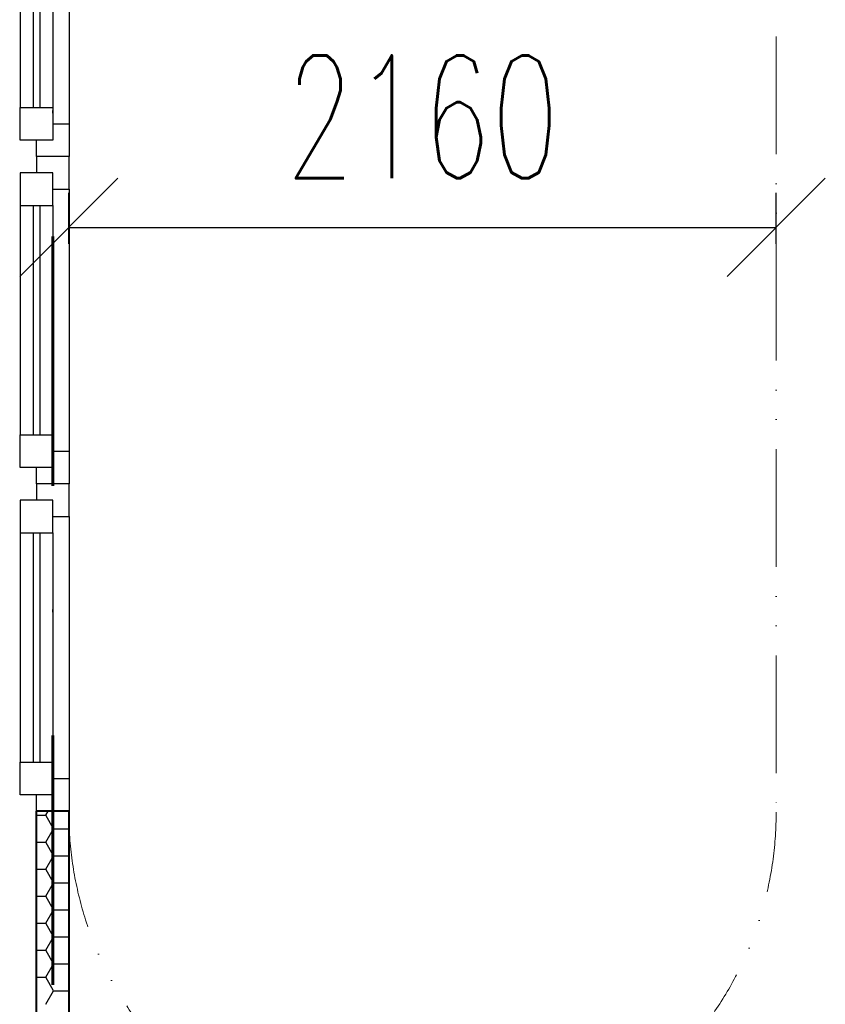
# Model space of a CAD drawing. Header units: millimetres. Extents: x 2886542 to 7567581, y -792623 to 134766.
# Tile 238 of 256: x 4807499 to 4809959, y -343754 to -340746. Entities that reach past the tile are written whole.
import ezdxf

# ---------------------------------------------------------------- set-up
doc = ezdxf.new("R2010")
doc.units = ezdxf.units.MM
doc.linetypes.add('ACAD_ISO12W100', pattern=[21, 12, -3, 0, -3, 0, -3])
doc.linetypes.add('DASHDOTX2', pattern=[50.8, 25.4, -12.7, 0, -12.7])
doc.layers.add('IN_NS_TLUSTA', color=1, linetype='Continuous', lineweight=40)
doc.layers.add('IN_NS_VYPLNE OTVORU', color=16, linetype='Continuous')
doc.layers.add('požárničina', color=10, linetype='Continuous')
doc.styles.add('DVERE', font='SIMPLEX.shx', dxfattribs={"width": 0.65})
doc.dimstyles.new('1_75', dxfattribs={"dimscale": 75, "dimtxt": 2.5, "dimasz": 2, "dimexe": 0.7, "dimexo": 0.625, "dimgap": 1, "dimtad": 1, "dimdec": 0, "dimrnd": 1, "dimtxsty": 'DVERE', "dimblk": 'OBLIQUE', "dimcen": 1.5, "dimclrd": 256, "dimclre": 256, "dimclrt": 4, "dimadec": 0, "dimazin": 0, "dimtm": 1e-09, "dimtfac": 1, "dimtdec": 0, "dimtix": 1, "dimtmove": 2, "dimatfit": 3, "dimldrblk": 'OBLIQUE', "dimfxl": 0, "dimarcsym": 0})

# ---------------------------------------------------------------- blocks, each defined once
blk = doc.blocks.new('_Oblique')
at = {"color": 0, "linetype": 'ByBlock', "lineweight": -2}
blk.add_line((-0.5, -0.5), (0.5, 0.5), dxfattribs=at)
blk = doc.blocks.new('*D5183')
at = {"layer": 'Defpoints', "color": 0, "linetype": 'Continuous', "lineweight": 50}
for p in [(4809809.1, -341380), (4807649.1, -341523.6), (4809809.1, -341523.6)]:
    blk.add_point(p, dxfattribs=at)
at = {"layer": 'požárničina', "color": 7, "linetype": 'Continuous', "lineweight": -2}
for p, q in [((4807649.1, -341429.9), (4807649.1, -341275)), ((4809809.1, -341429.9), (4809809.1, -341275))]:
    blk.add_line(p, q, dxfattribs=at)
at = {"layer": 'požárničina', "color": 7, "lineweight": -2}
blk.add_line((4807649.1, -341380), (4809809.1, -341380), dxfattribs=at)
at = {"layer": 'požárničina', "color": 7, "linetype": 'Continuous', "lineweight": -2, "xscale": 300, "yscale": 300, "zscale": 300, "rotation": 180}
blk.add_blockref('_Oblique', (4807649.1, -341380), dxfattribs=at)
at = {"layer": 'požárničina', "color": 7, "linetype": 'Continuous', "lineweight": -2, "xscale": 300, "yscale": 300, "zscale": 300}
blk.add_blockref('_Oblique', (4809809.1, -341380), dxfattribs=at)
at = {"layer": 'požárničina', "color": 7, "linetype": 'Continuous', "lineweight": 9, "insert": (4808729.1, -341042.5), "char_height": 375, "attachment_point": 5, "style": 'DVERE'}
blk.add_mtext('2160', dxfattribs=at)

msp = doc.modelspace()

# ---------------------------------------------------------------- linework, layer by layer
at = {"layer": 'IN_NS_TLUSTA', "color": 0}
for p, q in [((4807550.4, -346213.4), (4807550.4, -343163.4)), ((4807650.4, -343163.4), (4807550.4, -343163.4)), ((4807650.4, -346213.4), (4807650.4, -343163.4))]:
    msp.add_line(p, q, dxfattribs=at)
at = {"layer": 'IN_NS_VYPLNE OTVORU', "color": 0}
for p, q in [((4807650.4, -340263.4), (4807650.4, -341163.4)), ((4807650.4, -340263.4), (4807650.4, -341163.4)), ((4807500.4, -340313.4), (4807500.4, -341013.4)), ((4807500.4, -340313.4), (4807500.4, -341013.4)), ((4807540.4, -340313.4), (4807540.4, -341013.4)), ((4807540.4, -340313.4), (4807540.4, -341013.4)), ((4807560.4, -340313.4), (4807560.4, -341013.4)), ((4807560.4, -340313.4), (4807560.4, -341013.4)), ((4807600.4, -340313.4), (4807600.4, -341063.4)), ((4807600.4, -340313.4), (4807600.4, -341063.4)), ((4807500.4, -341113.4), (4807500.4, -341013.4)), ((4807500.4, -341013.4), (4807600.4, -341013.4)), ((4807500.4, -341113.4), (4807500.4, -341013.4)), ((4807500.4, -341013.4), (4807600.4, -341013.4)), ((4807600.4, -341013.4), (4807600.4, -341113.4)), ((4807600.4, -341013.4), (4807600.4, -341113.4)), ((4807600.4, -341063.4), (4807650.4, -341063.4)), ((4807600.4, -341063.4), (4807650.4, -341063.4)), ((4807650.4, -341063.4), (4807650.4, -341163.4)), ((4807650.4, -341063.4), (4807650.4, -341163.4)), ((4807600.4, -341113.4), (4807500.4, -341113.4)), ((4807600.4, -341113.4), (4807500.4, -341113.4)), ((4807550.4, -341163.4), (4807550.4, -341113.4)), ((4807550.4, -341163.4), (4807550.4, -341113.4)), ((4807650.4, -341163.4), (4807550.4, -341163.4)), ((4807650.4, -341163.4), (4807550.4, -341163.4)), ((4807550.4, -341163.4), (4807550.4, -341213.4)), ((4807650.4, -341163.4), (4807550.4, -341163.4)), ((4807650.4, -341163.4), (4807550.4, -341163.4)), ((4807550.4, -341163.4), (4807550.4, -341213.4)), ((4807650.4, -341263.4), (4807650.4, -341163.4)), ((4807650.4, -341263.4), (4807650.4, -341163.4)), ((4807600.4, -341213.4), (4807500.4, -341213.4)), ((4807500.4, -341213.4), (4807500.4, -341313.4)), ((4807600.4, -341213.4), (4807500.4, -341213.4)), ((4807500.4, -341213.4), (4807500.4, -341313.4)), ((4807600.4, -341313.4), (4807600.4, -341213.4)), ((4807600.4, -341313.4), (4807600.4, -341213.4)), ((4807600.4, -341263.4), (4807650.4, -341263.4)), ((4807600.4, -341263.4), (4807650.4, -341263.4)), ((4807650.4, -341263.4), (4807650.4, -342163.4)), ((4807650.4, -341263.4), (4807650.4, -342163.4)), ((4807500.4, -341313.4), (4807500.4, -342013.4)), ((4807500.4, -341313.4), (4807500.4, -342013.4)), ((4807500.4, -341313.4), (4807600.4, -341313.4)), ((4807500.4, -341313.4), (4807600.4, -341313.4)), ((4807540.4, -341313.4), (4807540.4, -342013.4)), ((4807540.4, -341313.4), (4807540.4, -342013.4)), ((4807560.4, -341313.4), (4807560.4, -342013.4)), ((4807560.4, -341313.4), (4807560.4, -342013.4)), ((4807600.4, -341313.4), (4807600.4, -342063.4)), ((4807600.4, -341313.4), (4807600.4, -342063.4)), ((4807500.4, -342113.4), (4807500.4, -342013.4)), ((4807500.4, -342013.4), (4807600.4, -342013.4)), ((4807500.4, -342113.4), (4807500.4, -342013.4)), ((4807500.4, -342013.4), (4807600.4, -342013.4)), ((4807600.4, -342013.4), (4807600.4, -342113.4)), ((4807600.4, -342013.4), (4807600.4, -342113.4)), ((4807600.4, -342063.4), (4807650.4, -342063.4)), ((4807600.4, -342063.4), (4807650.4, -342063.4)), ((4807650.4, -342063.4), (4807650.4, -342163.4)), ((4807650.4, -342063.4), (4807650.4, -342163.4)), ((4807600.4, -342113.4), (4807500.4, -342113.4)), ((4807600.4, -342113.4), (4807500.4, -342113.4)), ((4807550.4, -342163.4), (4807550.4, -342113.4)), ((4807550.4, -342163.4), (4807550.4, -342113.4)), ((4807650.4, -342163.4), (4807550.4, -342163.4)), ((4807550.4, -342163.4), (4807550.4, -342213.4)), ((4807650.4, -342163.4), (4807550.4, -342163.4)), ((4807650.4, -342163.4), (4807550.4, -342163.4)), ((4807550.4, -342163.4), (4807550.4, -342213.4)), ((4807650.4, -342163.4), (4807550.4, -342163.4)), ((4807650.4, -342263.4), (4807650.4, -342163.4)), ((4807650.4, -342263.4), (4807650.4, -342163.4)), ((4807600.4, -342213.4), (4807500.4, -342213.4)), ((4807500.4, -342213.4), (4807500.4, -342313.4)), ((4807600.4, -342213.4), (4807500.4, -342213.4)), ((4807500.4, -342213.4), (4807500.4, -342313.4)), ((4807600.4, -342313.4), (4807600.4, -342213.4)), ((4807600.4, -342313.4), (4807600.4, -342213.4)), ((4807600.4, -342263.4), (4807650.4, -342263.4)), ((4807600.4, -342263.4), (4807650.4, -342263.4)), ((4807650.4, -342263.4), (4807650.4, -343163.4)), ((4807650.4, -342263.4), (4807650.4, -343163.4)), ((4807500.4, -342313.4), (4807500.4, -343013.4)), ((4807500.4, -342313.4), (4807500.4, -343013.4)), ((4807500.4, -342313.4), (4807600.4, -342313.4)), ((4807500.4, -342313.4), (4807600.4, -342313.4)), ((4807540.4, -342313.4), (4807540.4, -343013.4)), ((4807540.4, -342313.4), (4807540.4, -343013.4)), ((4807560.4, -342313.4), (4807560.4, -343013.4)), ((4807560.4, -342313.4), (4807560.4, -343013.4)), ((4807600.4, -342313.4), (4807600.4, -343063.4)), ((4807600.4, -342313.4), (4807600.4, -343063.4)), ((4807500.4, -343113.4), (4807500.4, -343013.4)), ((4807500.4, -343013.4), (4807600.4, -343013.4)), ((4807500.4, -343113.4), (4807500.4, -343013.4)), ((4807500.4, -343013.4), (4807600.4, -343013.4)), ((4807600.4, -343013.4), (4807600.4, -343113.4)), ((4807600.4, -343013.4), (4807600.4, -343113.4)), ((4807600.4, -343063.4), (4807650.4, -343063.4)), ((4807600.4, -343063.4), (4807650.4, -343063.4)), ((4807650.4, -343063.4), (4807650.4, -343163.4)), ((4807650.4, -343063.4), (4807650.4, -343163.4)), ((4807600.4, -343113.4), (4807500.4, -343113.4)), ((4807600.4, -343113.4), (4807500.4, -343113.4)), ((4807550.4, -343163.4), (4807550.4, -343113.4)), ((4807550.4, -343163.4), (4807550.4, -343113.4)), ((4807650.4, -343163.4), (4807550.4, -343163.4)), ((4807650.4, -343163.4), (4807550.4, -343163.4)), ((4807578.4, -343176.1), (4807585.7, -343163.4)), ((4807550.4, -343176.1), (4807578.4, -343176.1)), ((4807602.2, -343217.4), (4807578.4, -343176.1)), ((4807578.4, -343258.6), (4807602.2, -343217.4)), ((4807602.2, -343217.4), (4807649.8, -343217.4)), ((4807649.8, -343217.4), (4807650.4, -343216.3)), ((4807650.4, -343218.4), (4807649.8, -343217.4)), ((4807550.4, -343258.6), (4807578.4, -343258.6)), ((4807602.2, -343299.9), (4807578.4, -343258.6)), ((4807578.4, -343341.1), (4807602.2, -343299.9)), ((4807602.2, -343299.9), (4807649.8, -343299.9)), ((4807649.8, -343299.9), (4807650.4, -343298.8)), ((4807650.4, -343300.9), (4807649.8, -343299.9)), ((4807550.4, -343341.1), (4807578.4, -343341.1)), ((4807602.2, -343382.3), (4807578.4, -343341.1)), ((4807578.4, -343423.6), (4807602.2, -343382.3)), ((4807602.2, -343382.3), (4807649.8, -343382.3)), ((4807649.8, -343382.3), (4807650.4, -343381.3)), ((4807650.4, -343383.4), (4807649.8, -343382.3)), ((4807550.4, -343423.6), (4807578.4, -343423.6)), ((4807602.2, -343464.8), (4807578.4, -343423.6)), ((4807578.4, -343506.1), (4807602.2, -343464.8)), ((4807602.2, -343464.8), (4807649.8, -343464.8)), ((4807649.8, -343464.8), (4807650.4, -343463.8)), ((4807650.4, -343465.9), (4807649.8, -343464.8)), ((4807550.4, -343506.1), (4807578.4, -343506.1)), ((4807602.2, -343547.3), (4807578.4, -343506.1)), ((4807578.4, -343588.6), (4807602.2, -343547.3)), ((4807602.2, -343547.3), (4807649.8, -343547.3)), ((4807649.8, -343547.3), (4807650.4, -343546.3)), ((4807650.4, -343548.4), (4807649.8, -343547.3)), ((4807550.4, -343588.6), (4807578.4, -343588.6)), ((4807602.2, -343629.8), (4807578.4, -343588.6)), ((4807578.4, -343671.1), (4807602.2, -343629.8)), ((4807602.2, -343629.8), (4807649.8, -343629.8)), ((4807649.8, -343629.8), (4807650.4, -343628.8)), ((4807650.4, -343630.8), (4807649.8, -343629.8)), ((4807550.4, -343671.1), (4807578.4, -343671.1)), ((4807602.2, -343712.3), (4807578.4, -343671.1)), ((4807578.4, -343753.5), (4807602.2, -343712.3)), ((4807602.2, -343712.3), (4807649.8, -343712.3)), ((4807649.8, -343712.3), (4807650.4, -343711.3)), ((4807650.4, -343713.3), (4807649.8, -343712.3))]:
    msp.add_line(p, q, dxfattribs=at)
at = {"layer": 'požárničina', "linetype": 'DASHDOTX2', "lineweight": 60, "ltscale": 30}
msp.add_line((4807599.9, -348266.5), (4807599.9, -338906.5), dxfattribs=at)
at = {"layer": 'požárničina', "linetype": 'ACAD_ISO12W100', "lineweight": 0, "ltscale": 30}
msp.add_line((4809809.1, -340166.7), (4809809.1, -343166.7), dxfattribs=at)
msp.add_arc((4808729.1, -343166.7), 1080, 179.7978, 0, dxfattribs=at)

# ---------------------------------------------------------------- dimensions: what is measured, and where the dimension line sits
at = {"layer": 'požárničina', "color": 7, "linetype": 'Continuous', "lineweight": 9}
dim = msp.add_linear_dim(base=(4809809.1, -341380), p1=(4807649.1, -341523.6), p2=(4809809.1, -341523.6), dimstyle='1_75', override={"dimscale": 150, "dimclrd": 7, "dimclre": 7, "dimclrt": 7, "dimfxl": 1.25, "dimfxlon": 1, "dimtfill": 1, "dimtfillclr": 256}, dxfattribs=at)
dim.commit()
dim.dimension.update_dxf_attribs({"geometry": '*D5183', "text_midpoint": (4808729.1, -341042.5)})

doc.saveas('drawing.dxf')
